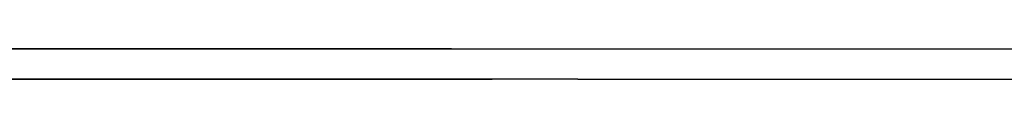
# Model space of a CAD drawing. Header units: millimetres. Extents: x 18084 to 47233, y 38174 to 56392.
# Tile 63 of 251: x 23207 to 24306, y 56357 to 56392. Entities that reach past the tile are written whole.
import ezdxf

# ---------------------------------------------------------------- set-up
doc = ezdxf.new("R2010")
doc.units = ezdxf.units.MM
doc.header["$LTSCALE"] = 100
doc.layers.add('5', color=7, linetype='Continuous')
doc.layers.add('el - schemat', color=7, linetype='Continuous')

msp = doc.modelspace()

# ---------------------------------------------------------------- linework, layer by layer
at = {"layer": '5'}
for p, q in [((20969.8, 56391.5), (25169.8, 56391.5)), ((23688.8, 56391.5), (21769.3, 56391.5)), ((23847.5, 56391.5), (24267.5, 56391.5)), ((21669.3, 56357.5), (23734.3, 56357.3)), ((23829.9, 56357.5), (21910.3, 56357.3))]:
    msp.add_line(p, q, dxfattribs=at)
at = {"layer": 'el - schemat', "linetype": 'ByBlock', "lineweight": -2}
msp.add_line((23829.9, 56357.5), (29342.9, 56357.3), dxfattribs=at)

doc.saveas('drawing.dxf')
